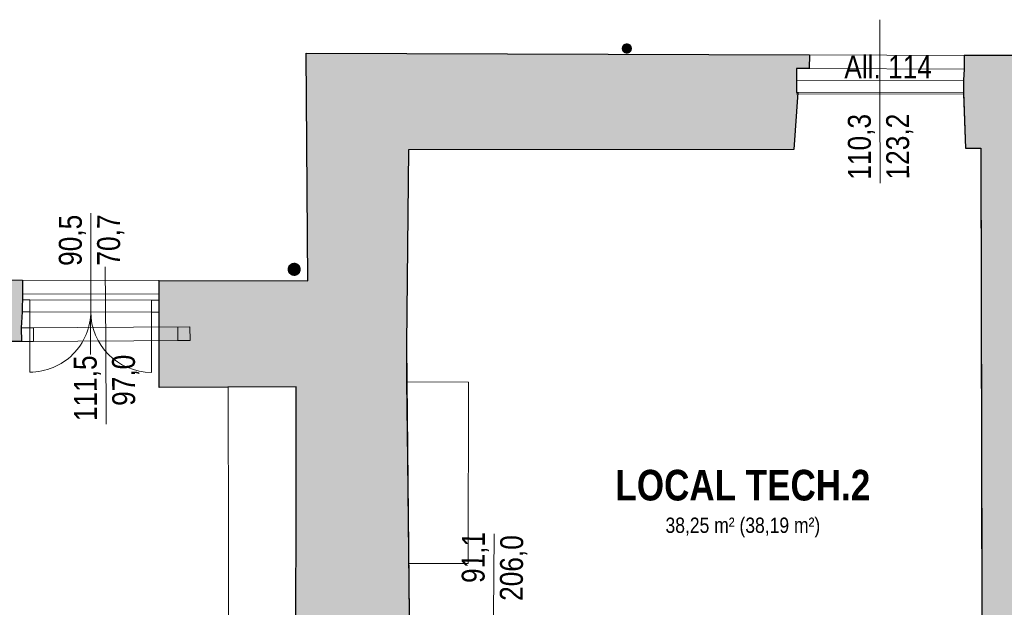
# Model space of a CAD drawing. Extents: x -6068 to 35118, y -17738 to 67348.
# Tile 145 of 243: x 1299 to 1949, y -369 to 19. Entities that reach past the tile are written whole.
import ezdxf
from ezdxf.enums import TextEntityAlignment as Align

# ---------------------------------------------------------------- set-up
doc = ezdxf.new("R2010")
doc.units = 0
doc.header["$LTSCALE"] = 15
doc.linetypes.add('Continua', pattern=[0])
doc.linetypes.add('Cui_CONTINU', pattern=[0])
for name, color, linetype, lineweight, true_color in [('Baie Architectural - Mesures - NIVEAUX - Style par défaut', 7, 'Continua', 0, 0x000000), ('Baie Architectural - Seuil - NIVEAUX - Style par défaut', 7, 'Continua', 0, 0x000000), ('Encombrement - NIVEAUX - Style par défaut', 7, 'Continua', 0, 0x000000), ('Enveloppe - NIVEAUX - Style par défaut', 7, 'Continua', 0, 0x000000), ('Fenêtre - Cadre - NIVEAUX - Style par défaut', 7, 'Continua', 0, 0x000000), ('Fenêtre - Mesures - NIVEAUX - Style par défaut', 7, 'Continua', 0, 0x000000), ('Fenêtre - Ouvertures - NIVEAUX - Style par défaut', 7, 'Continua', 0, 0x000000), ('Fenêtre - Seuil - NIVEAUX - Style par défaut', 7, 'Continua', 0, 0x000000), ('Formes 2D - NIVEAUX - Style par défaut', 7, 'Continua', 0, 0x000000), ('Pièce - Notes - NIVEAUX - Style par défaut', 7, 'Continua', 0, 0x000000), ('Porte - Mesures - NIVEAUX - Style par défaut', 7, 'Continua', 0, 0x000000)]:
    doc.layers.add(name, color=color, linetype=linetype, lineweight=lineweight, true_color=true_color)
for name, color, linetype in [('EDL_RDJ murs & cloisons', 5, 'CONTINUOUS'), ('PIS-fond de plan', 7, 'Cui_CONTINU'), ('Poutre - NIVEAUX', 32, 'CONTINUOUS')]:
    doc.layers.add(name, color=color, linetype=linetype)
doc.styles.add('Arial Narrow', font='ARIALN.TTF')
doc.styles.add('Arial Narrow Bold', font='ARIALNB.TTF')
doc.styles.add('MtXpl_Arial_Narrow', font='ARIALN.TTF')

# ---------------------------------------------------------------- blocks, each defined once
blk = doc.blocks.new('EDL_RDJ plan_2025 10 17')
at = {"layer": 'EDL_RDJ murs & cloisons', "linetype": 'Continuous', "ltscale": 0.08}
h = blk.add_hatch(color=9, dxfattribs=at)
h.dxf.hatch_style = 1
h.paths.add_polyline_path([(1834.94, -3.88), (1834.91, -12.88), (1826.39, -12.85), (1826.41, -28.76), (1827.39, -28.76), (1824.77, -66.33), (1569.93, -66.56), (1568.81, -194.87), (1568.89, -219.81), (1570.47, -373.69), (1580.63, -373.76), (1580.5, -390.76), (1569.6, -390.75), (1569.45, -538.02), (1574.74, -538.03), (1574.78, -617.02), (1570.51, -617.02), (1570.47, -657.12), (1496.06, -657.73), (1495.26, -558.96), (1495.43, -558.96), (1495.52, -470.53), (1495.61, -382.11), (1495.7, -302.56), (1495.78, -223.01), (1405.17, -223.54), (1405.2, -183.65), (1405.27, -173.84), (1405.27, -161.84), (1405.32, -152.84), (1503.45, -153.08), (1502.34, -2.76), (1834.94, -3.88)])
h = blk.add_hatch(color=9, dxfattribs=at)
h.dxf.hatch_style = 1
h.paths.add_polyline_path([(1988.14, -4.4), (1937.19, -4.23), (1937.16, -13.23), (1936.7, -20.6), (1936.71, -28.6), (1938.16, -65.6), (1948.21, -65.58), (1949.38, -540.48), (1705.89, -544.34), (1705.19, -374.7), (1671.73, -374.45), (1671.6, -391.45), (1687.75, -391.57), (1688.36, -537.96), (1656.74, -537.98), (1656.78, -616.98), (1824.38, -616.39), (2011.85, -615.3), (2011.16, -534.6), (1975.37, -534.9), (1974.23, -72.29), (1979.03, -72.59), (1978.84, -36.59), (1981.8, -27.57), (1988.11, -13.4), (1988.14, -4.4)])
h = blk.add_hatch(color=9, dxfattribs=at)
h.dxf.hatch_style = 1
h.paths.add_polyline_path([(1113.39, -225.24), (1113.48, -216.25), (1111.8, -167.27), (1120.6, -167.13), (1120.63, -152.14), (1314.86, -152.62), (1314.84, -161.62), (1314.81, -173.62), (1314.15, -184.15), (1314.2, -193.15), (1307.51, -193.18), (1305.3, -224.13)])
at = {"layer": 'Formes 2D - NIVEAUX - Style par défaut', "linetype": 'Continuous', "lineweight": 0, "ltscale": 0.1, "true_color": 0xffffc3}
for points in [[(1711.32, 0.32), (1711.33, 0.06), (1711.37, -0.2), (1711.42, -0.46), (1711.5, -0.71), (1711.6, -0.95), (1711.72, -1.18), (1711.86, -1.4), (1712.02, -1.61), (1712.2, -1.8), (1712.39, -1.98), (1712.6, -2.14), (1712.82, -2.28), (1713.05, -2.4), (1713.29, -2.5), (1713.54, -2.58), (1713.8, -2.63), (1714.06, -2.67), (1714.32, -2.68), (1714.58, -2.67), (1714.84, -2.63), (1715.1, -2.58), (1715.35, -2.5), (1715.59, -2.4), (1715.82, -2.28), (1716.04, -2.14), (1716.25, -1.98), (1716.44, -1.8), (1716.62, -1.61), (1716.78, -1.4), (1716.92, -1.18), (1717.04, -0.95), (1717.14, -0.71), (1717.22, -0.46), (1717.27, -0.2), (1717.31, 0.06), (1717.32, 0.32), (1717.31, 0.58), (1717.27, 0.84), (1717.22, 1.1), (1717.14, 1.35), (1717.04, 1.59), (1716.92, 1.82), (1716.78, 2.04), (1716.62, 2.25), (1716.44, 2.44), (1716.25, 2.62), (1716.04, 2.78), (1715.82, 2.92), (1715.59, 3.04), (1715.35, 3.14), (1715.1, 3.22), (1714.84, 3.27), (1714.58, 3.31), (1714.32, 3.32), (1714.06, 3.31), (1713.8, 3.27), (1713.54, 3.22), (1713.29, 3.14), (1713.05, 3.04), (1712.82, 2.92), (1712.6, 2.78), (1712.39, 2.62), (1712.2, 2.44), (1712.02, 2.25), (1711.86, 2.04), (1711.72, 1.82), (1711.6, 1.59), (1711.5, 1.35), (1711.42, 1.1), (1711.37, 0.84), (1711.33, 0.58)], [(1490.51, -145.49), (1490.53, -145.84), (1490.57, -146.18), (1490.65, -146.52), (1490.76, -146.86), (1490.89, -147.18), (1491.05, -147.49), (1491.24, -147.78), (1491.45, -148.06), (1491.69, -148.32), (1491.94, -148.55), (1492.22, -148.77), (1492.51, -148.95), (1492.82, -149.11), (1493.15, -149.25), (1493.48, -149.35), (1493.82, -149.43), (1494.17, -149.47), (1494.51, -149.49), (1494.86, -149.47), (1495.21, -149.43), (1495.55, -149.35), (1495.88, -149.25), (1496.2, -149.11), (1496.51, -148.95), (1496.81, -148.77), (1497.09, -148.55), (1497.34, -148.32), (1497.58, -148.06), (1497.79, -147.78), (1497.98, -147.49), (1498.14, -147.18), (1498.27, -146.86), (1498.38, -146.52), (1498.45, -146.18), (1498.5, -145.84), (1498.51, -145.49), (1498.5, -145.14), (1498.45, -144.79), (1498.38, -144.45), (1498.27, -144.12), (1498.14, -143.8), (1497.98, -143.49), (1497.79, -143.19), (1497.58, -142.92), (1497.34, -142.66), (1497.09, -142.42), (1496.81, -142.21), (1496.51, -142.02), (1496.2, -141.86), (1495.88, -141.73), (1495.55, -141.63), (1495.21, -141.55), (1494.86, -141.5), (1494.51, -141.49), (1494.17, -141.5), (1493.82, -141.55), (1493.48, -141.63), (1493.15, -141.73), (1492.82, -141.86), (1492.51, -142.02), (1492.22, -142.21), (1491.94, -142.42), (1491.69, -142.66), (1491.45, -142.92), (1491.24, -143.19), (1491.05, -143.49), (1490.89, -143.8), (1490.76, -144.12), (1490.65, -144.45), (1490.57, -144.79), (1490.53, -145.14)]]:
    blk.add_hatch(color=7, dxfattribs=at).paths.add_polyline_path(points)
at = {"layer": 'Baie Architectural - Mesures - NIVEAUX - Style par défaut', "color": 103, "linetype": 'Continua', "lineweight": 13, "ltscale": 0.1, "true_color": 0x49c386}
for q in [(1881.48, 19.32), (1881.64, -88.61)]:
    blk.add_line((1881.56, -34.68), q, dxfattribs=at)
at = {"layer": 'Baie Architectural - Seuil - NIVEAUX - Style par défaut', "color": 103, "linetype": 'Continua', "lineweight": 5, "ltscale": 0.1, "true_color": 0x49c386}
for p, q in [((1937.19, -4.23), (1834.94, -3.88)), ((1834.91, -12.88), (1937.16, -13.23)), ((1936.7, -20.6), (1826.39, -20.76)), ((1826.4, -29.76), (1936.71, -29.6))]:
    blk.add_line(p, q, dxfattribs=at)
at = {"layer": 'EDL_RDJ murs & cloisons', "linetype": 'Continuous', "ltscale": 0.08}
for points in [[(1495.61, -382.11), (1495.7, -302.56), (1495.78, -223.01), (1405.17, -223.54), (1405.2, -183.65), (1405.2, -183.65), (1405.2, -183.65), (1405.2, -183.65), (1405.2, -183.65), (1405.27, -173.84), (1405.27, -161.84), (1405.32, -152.84), (1503.45, -153.08), (1502.34, -2.76), (1834.94, -3.88), (1834.94, -3.88), (1834.91, -12.88), (1826.39, -12.85), (1826.41, -28.76), (1827.39, -28.76), (1824.77, -66.33), (1569.93, -66.56), (1568.81, -194.87), (1568.89, -219.81), (1570.47, -373.69)], [(1988.14, -4.4), (1937.19, -4.23), (1937.16, -13.23), (1936.7, -20.6), (1936.71, -28.6), (1938.16, -65.6), (1948.21, -65.58), (1949.38, -540.48), (1705.89, -544.34), (1705.19, -374.7), (1671.73, -374.45), (1671.6, -391.45), (1687.75, -391.57), (1688.36, -537.96), (1656.74, -537.98), (1656.78, -616.98), (1824.38, -616.39), (2011.85, -615.3)], [(1113.39, -225.24), (1113.48, -216.25), (1111.8, -167.27), (1120.6, -167.13), (1120.63, -152.14), (1314.86, -152.62), (1314.84, -161.62), (1314.81, -173.62), (1314.15, -184.15), (1314.2, -193.15), (1307.51, -193.18), (1305.3, -224.13), (1113.39, -225.24)]]:
    blk.add_lwpolyline(points, dxfattribs=at)
at = {"layer": 'Encombrement - NIVEAUX - Style par défaut', "color": 18, "linetype": 'Continua', "lineweight": 20, "ltscale": 0.1, "true_color": 0x000000}
for p, q in [((1568.67, -219.81), (1570.26, -339.61)), ((1609.78, -219.94), (1568.67, -219.81)), ((1609.38, -339.69), (1609.78, -219.94)), ((1570.26, -339.61), (1609.38, -339.69))]:
    blk.add_line(p, q, dxfattribs=at)
at = {"layer": 'Enveloppe - NIVEAUX - Style par défaut', "color": 18, "linetype": 'Continua', "lineweight": 20, "ltscale": 0.1, "true_color": 0x000000}
for p, q in [((1502.34, -2.76), (1503.45, -153.08)), ((1834.94, -3.88), (1502.34, -2.76)), ((1834.91, -12.88), (1834.94, -3.88)), ((1937.19, -4.23), (1937.16, -13.23)), ((1988.14, -4.4), (1937.19, -4.23)), ((1936.7, -20.6), (1826.39, -20.76)), ((1826.4, -28.76), (1826.39, -20.76)), ((1826.39, -20.76), (1826.4, -28.76)), ((1936.7, -20.6), (1936.71, -29.6)), ((1936.71, -28.6), (1936.7, -20.6)), ((1824.77, -66.33), (1827.39, -29.76)), ((1826.4, -28.76), (1936.71, -28.6)), ((1936.71, -29.6), (1938.16, -65.6)), ((1568.81, -194.87), (1569.93, -66.56)), ((1569.93, -66.56), (1824.77, -66.33)), ((1938.16, -65.6), (1948.21, -65.58)), ((1948.21, -65.58), (1949.38, -540.48)), ((1314.86, -152.62), (1305.27, -152.59)), ((1314.84, -161.62), (1314.86, -152.62)), ((1405.32, -152.84), (1405.3, -161.84)), ((1503.45, -153.08), (1405.32, -152.84)), ((1314.2, -193.15), (1314.15, -184.15)), ((1307.51, -193.18), (1314.2, -193.15)), ((1568.79, -210.1), (1568.81, -194.87)), ((1570.47, -373.69), (1568.79, -210.1)), ((1405.17, -223.54), (1495.78, -223.01)), ((1495.78, -223.01), (1495.61, -382.11))]:
    blk.add_line(p, q, dxfattribs=at)
at = {"layer": 'Fenêtre - Cadre - NIVEAUX - Style par défaut', "color": 161, "linetype": 'Continua', "lineweight": 13, "ltscale": 0.1, "true_color": 0x7599ff}
for p, q in [((1314.81, -173.62), (1314.83, -165.62)), ((1314.81, -173.62), (1314.83, -165.62)), ((1314.83, -165.62), (1405.29, -165.84)), ((1314.83, -165.62), (1319.83, -165.63)), ((1319.83, -165.63), (1319.81, -173.63)), ((1400.27, -173.83), (1400.29, -165.83)), ((1400.29, -165.83), (1405.29, -165.84)), ((1405.29, -165.84), (1405.27, -173.84)), ((1405.29, -165.84), (1405.27, -173.84)), ((1405.27, -173.84), (1314.81, -173.62)), ((1319.81, -173.63), (1314.81, -173.62)), ((1405.27, -173.84), (1400.27, -173.83)), ((1314.15, -184.15), (1425.61, -183.54)), ((1314.15, -184.15), (1322.15, -184.1)), ((1314.2, -193.15), (1314.15, -184.15)), ((1314.2, -193.15), (1314.15, -184.15)), ((1322.15, -184.1), (1322.2, -193.1)), ((1417.61, -183.58), (1425.61, -183.54)), ((1417.66, -192.58), (1417.61, -183.58)), ((1425.61, -183.54), (1425.66, -192.54)), ((1425.61, -183.54), (1425.66, -192.54)), ((1425.66, -192.54), (1314.2, -193.15)), ((1322.2, -193.1), (1314.2, -193.15)), ((1425.66, -192.54), (1417.66, -192.58))]:
    blk.add_line(p, q, dxfattribs=at)
at = {"layer": 'Fenêtre - Mesures - NIVEAUX - Style par défaut', "color": 161, "linetype": 'Continua', "lineweight": 13, "ltscale": 0.1, "true_color": 0x7599ff}
for p, q in [((1360.09, -152.73), (1360.2, -108.46)), ((1369.94, -193.84), (1369.66, -143.84)), ((1360.09, -152.73), (1359.97, -201.73)), ((1369.94, -193.84), (1370.23, -247.76))]:
    blk.add_line(p, q, dxfattribs=at)
at = {"layer": 'Fenêtre - Ouvertures - NIVEAUX - Style par défaut', "color": 161, "linetype": 'Continua', "lineweight": 13, "ltscale": 0.1, "true_color": 0x7599ff}
for p, q in [((1319.81, -173.63), (1319.83, -165.63)), ((1360.04, -173.73), (1360.06, -165.73)), ((1360.04, -173.73), (1360.06, -165.73)), ((1400.27, -173.83), (1400.29, -165.83)), ((1319.81, -173.13), (1319.71, -213.36)), ((1400.27, -173.33), (1400.17, -213.56))]:
    blk.add_line(p, q, dxfattribs=at)
at = {"layer": 'Fenêtre - Ouvertures - NIVEAUX - Style par défaut', "color": 161, "linetype": 'Continua', "lineweight": 5, "ltscale": 0.1, "true_color": 0x7599ff}
for centre, start, end in [((1319.81, -173.13), 269.86027, 0), ((1400.27, -173.33), 180.00001, 269.86024)]:
    blk.add_arc(centre, 40.23, start, end, dxfattribs=at)
at = {"layer": 'Fenêtre - Seuil - NIVEAUX - Style par défaut', "color": 161, "linetype": 'Continua', "lineweight": 5, "ltscale": 0.1, "true_color": 0x7599ff}
for p, q in [((1405.32, -152.84), (1314.86, -152.62)), ((1314.84, -161.62), (1405.3, -161.84)), ((1425.61, -183.54), (1314.15, -184.15)), ((1314.2, -193.15), (1425.66, -192.54))]:
    blk.add_line(p, q, dxfattribs=at)
at = {"layer": 'Formes 2D - NIVEAUX - Style par défaut', "color": 18, "linetype": 'Continua', "lineweight": 13, "ltscale": 0.1, "true_color": 0x000000}
for points in [[(1711.32, 0.32), (1711.33, 0.06), (1711.37, -0.2), (1711.42, -0.46), (1711.5, -0.71), (1711.6, -0.95), (1711.72, -1.18), (1711.86, -1.4), (1712.02, -1.61), (1712.2, -1.8), (1712.39, -1.98), (1712.6, -2.14), (1712.82, -2.28), (1713.05, -2.4), (1713.29, -2.5), (1713.54, -2.58), (1713.8, -2.63), (1714.06, -2.67), (1714.32, -2.68), (1714.58, -2.67), (1714.84, -2.63), (1715.1, -2.58), (1715.35, -2.5), (1715.59, -2.4), (1715.82, -2.28), (1716.04, -2.14), (1716.25, -1.98), (1716.44, -1.8), (1716.62, -1.61), (1716.78, -1.4), (1716.92, -1.18), (1717.04, -0.95), (1717.14, -0.71), (1717.22, -0.46), (1717.27, -0.2), (1717.31, 0.06), (1717.32, 0.32), (1717.31, 0.58), (1717.27, 0.84), (1717.22, 1.1), (1717.14, 1.35), (1717.04, 1.59), (1716.92, 1.82), (1716.78, 2.04), (1716.62, 2.25), (1716.44, 2.44), (1716.25, 2.62), (1716.04, 2.78), (1715.82, 2.92), (1715.59, 3.04), (1715.35, 3.14), (1715.1, 3.22), (1714.84, 3.27), (1714.58, 3.31), (1714.32, 3.32), (1714.06, 3.31), (1713.8, 3.27), (1713.54, 3.22), (1713.29, 3.14), (1713.05, 3.04), (1712.82, 2.92), (1712.6, 2.78), (1712.39, 2.62), (1712.2, 2.44), (1712.02, 2.25), (1711.86, 2.04), (1711.72, 1.82), (1711.6, 1.59), (1711.5, 1.35), (1711.42, 1.1), (1711.37, 0.84), (1711.33, 0.58)], [(1490.51, -145.49), (1490.53, -145.84), (1490.57, -146.18), (1490.65, -146.52), (1490.76, -146.86), (1490.89, -147.18), (1491.05, -147.49), (1491.24, -147.78), (1491.45, -148.06), (1491.69, -148.32), (1491.94, -148.55), (1492.22, -148.77), (1492.51, -148.95), (1492.82, -149.11), (1493.15, -149.25), (1493.48, -149.35), (1493.82, -149.43), (1494.17, -149.47), (1494.51, -149.49), (1494.86, -149.47), (1495.21, -149.43), (1495.55, -149.35), (1495.88, -149.25), (1496.2, -149.11), (1496.51, -148.95), (1496.81, -148.77), (1497.09, -148.55), (1497.34, -148.32), (1497.58, -148.06), (1497.79, -147.78), (1497.98, -147.49), (1498.14, -147.18), (1498.27, -146.86), (1498.38, -146.52), (1498.45, -146.18), (1498.5, -145.84), (1498.51, -145.49), (1498.5, -145.14), (1498.45, -144.79), (1498.38, -144.45), (1498.27, -144.12), (1498.14, -143.8), (1497.98, -143.49), (1497.79, -143.19), (1497.58, -142.92), (1497.34, -142.66), (1497.09, -142.42), (1496.81, -142.21), (1496.51, -142.02), (1496.2, -141.86), (1495.88, -141.73), (1495.55, -141.63), (1495.21, -141.55), (1494.86, -141.5), (1494.51, -141.49), (1494.17, -141.5), (1493.82, -141.55), (1493.48, -141.63), (1493.15, -141.73), (1492.82, -141.86), (1492.51, -142.02), (1492.22, -142.21), (1491.94, -142.42), (1491.69, -142.66), (1491.45, -142.92), (1491.24, -143.19), (1491.05, -143.49), (1490.89, -143.8), (1490.76, -144.12), (1490.65, -144.45), (1490.57, -144.79), (1490.53, -145.14)]]:
    blk.add_lwpolyline(points, close=True, dxfattribs=at)
at = {"layer": 'Porte - Mesures - NIVEAUX - Style par défaut', "color": 103, "linetype": 'Continua', "lineweight": 13, "ltscale": 0.1, "true_color": 0x49c386}
blk.add_line((1626.18, -374.11), (1626.58, -320.18), dxfattribs=at)
at = {"layer": 'Poutre - NIVEAUX', "linetype": 'Continua', "lineweight": 13, "ltscale": 0.1}
blk.add_lwpolyline([(1450.82, -223.56), (1451.55, -529.84), (1495.46, -529.74)], dxfattribs=at)
at = {"layer": 'Baie Architectural - Mesures - NIVEAUX - Style par défaut', "color": 103, "linetype": 'Continuous', "true_color": 0x49c386, "style": 'MtXpl_Arial_Narrow'}
for s, p in [('110,3', (1875.6, -86.34)), ('123,2', (1900.9, -86.16))]:
    blk.add_text(s, height=15.153, rotation=90.08449, dxfattribs=at).set_placement(p)
at = {"layer": 'Fenêtre - Mesures - NIVEAUX - Style par défaut', "color": 161, "linetype": 'Continuous', "true_color": 0x7599ff, "style": 'MtXpl_Arial_Narrow'}
blk.add_text('All. 114', height=15.153, dxfattribs=at).set_placement((1858.01, -19.48))
for s, rotation, p in [('70,7', 89.86026, (1379.37, -143.07)), ('90,5', 89.86026, (1354.07, -143.26)), ('111,5', 90.31379, (1364.18, -245.72)), ('97,0', 90.31379, (1389.42, -235.61))]:
    blk.add_text(s, height=15.153, rotation=rotation, dxfattribs=at).set_placement(p)
at = {"layer": 'Pièce - Notes - NIVEAUX - Style par défaut', "color": 18, "true_color": 0x000000, "style": 'Arial Narrow Bold'}
blk.add_text('LOCAL TECH.2', height=20.2055, dxfattribs=at).set_placement((1790.99, -298.09), align=Align.CENTER)
at = {"layer": 'Pièce - Notes - NIVEAUX - Style par défaut', "color": 8, "true_color": 0x808080, "style": 'Arial Narrow'}
blk.add_text('38,25 m² (38,19 m²)', height=10.1027, dxfattribs=at).set_placement((1790.99, -309.4), align=Align.TOP_CENTER)
at = {"layer": 'Porte - Mesures - NIVEAUX - Style par défaut', "color": 103, "linetype": 'Continuous', "true_color": 0x49c386, "style": 'MtXpl_Arial_Narrow'}
for s, p in [('91,1', (1620.3, -352.66)), ('206,0', (1645.51, -364.48))]:
    blk.add_text(s, height=15.153, rotation=89.57175, dxfattribs=at).set_placement(p)

msp = doc.modelspace()

# ---------------------------------------------------------------- block references
at = {"layer": 'PIS-fond de plan'}
msp.add_blockref('EDL_RDJ plan_2025 10 17', (-14.33, 0), dxfattribs=at)

doc.saveas('drawing.dxf')
